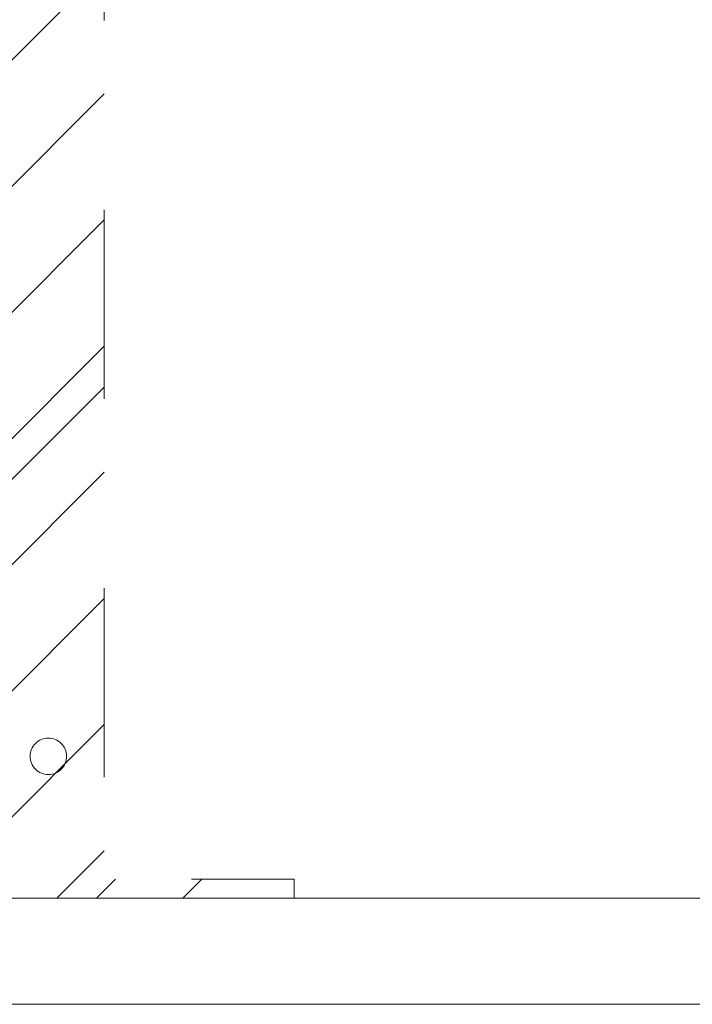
# Model space of a CAD drawing. Header units: inches. Extents: x -416 to -272, y -73 to 47.
# Tile 16 of 206: x -404.2 to -399.46, y -24.69 to -17.75. Entities that reach past the tile are written whole.
import ezdxf

# ---------------------------------------------------------------- set-up
doc = ezdxf.new("R2010")
doc.units = ezdxf.units.IN
doc.header["$LTSCALE"] = 32
doc.header["$MEASUREMENT"] = 0
doc.linetypes.add('Dash Style-1', pattern=[0.083328, 0.041656, -0.041672])
for name, color, linetype, lineweight in [('DashLine', 7, 'Continuous', 13), ('DashLineFill', 7, 'Dash Style-1', 13), ('Drawing', 7, 'Continuous', 18), ('None', 7, 'Continuous', 18), ('SolidLine', 7, 'Continuous', 15), ('Wood_1-H', 7, 'Continuous', 13)]:
    doc.layers.add(name, color=color, linetype=linetype, lineweight=lineweight)

# ---------------------------------------------------------------- blocks, each defined once
blk = doc.blocks.new('1BRPX8-Util_Bkt_Lg-F (2D)')
at = {"layer": 'DashLineFill', "linetype": 'Continuous', "lineweight": 13}
h = blk.add_hatch(dxfattribs=at)
h.set_pattern_fill('Steel', color=253, style=0, pattern_type=2)
h.set_pattern_definition([(45, (0, 0), (-1.613, 1.9357), []), (45, (-1.0608, 1.0608), (-0.472346, 0.41676), [])])
edge = h.paths.add_edge_path()
edge.add_line((-4.4685, 7.5394), (-2.4213, 7.5394))
edge.add_line((-2.4213, 7.5394), (-2.4213, 7.9173))
edge.add_arc((-2.3031, 7.9173), 0.1181, 90, 180, ccw=False)
edge.add_line((-2.3031, 8.0354), (2.3031, 8.0354))
edge.add_arc((2.3031, 7.9173), 0.1181, 0, 90, ccw=False)
edge.add_line((2.4213, 7.9173), (2.4213, 7.5394))
edge.add_line((2.4213, 7.5394), (4.4685, 7.5394))
edge.add_line((4.4685, 7.5394), (4.4685, 7.4055))
edge.add_line((4.4685, 7.4055), (3.1299, 7.4055))
edge.add_line((3.1299, 7.4055), (3.1299, -2.0118))
edge.add_line((3.1299, -2.0118), (4.4685, -2.0118))
edge.add_line((4.4685, -2.0118), (4.4685, -2.1457))
edge.add_line((4.4685, -2.1457), (2.4213, -2.1457))
edge.add_line((2.4213, -2.1457), (2.4213, -2.5236))
edge.add_arc((2.3031, -2.5236), 0.1181, 270, 360, ccw=False)
edge.add_line((2.3031, -2.6417), (-2.3031, -2.6417))
edge.add_arc((-2.3031, -2.5236), 0.1181, 180, 270, ccw=False)
edge.add_line((-2.4213, -2.5236), (-2.4213, -2.1457))
edge.add_line((-2.4213, -2.1457), (-4.4685, -2.1457))
edge.add_line((-4.4685, -2.1457), (-4.4685, -2.0118))
edge.add_line((-4.4685, -2.0118), (-3.1299, -2.0118))
edge.add_line((-3.1299, -2.0118), (-3.1299, 7.4055))
edge.add_line((-3.1299, 7.4055), (-4.4685, 7.4055))
edge.add_line((-4.4685, 7.4055), (-4.4685, 7.5394))
at = {"layer": 'DashLineFill', "flags": 128}
blk.add_lwpolyline([(-4.4685, 7.5394), (-2.4213, 7.5394), (-2.4213, 7.9173, -0.414214), (-2.3031, 8.0354), (2.3031, 8.0354, -0.414214), (2.4213, 7.9173), (2.4213, 7.5394), (4.4685, 7.5394), (4.4685, 7.4055), (3.1299, 7.4055), (3.1299, -2.0118), (4.4685, -2.0118), (4.4685, -2.1457), (2.4213, -2.1457), (2.4213, -2.5236, -0.414214), (2.3031, -2.6417), (-2.3031, -2.6417, -0.414214), (-2.4213, -2.5236), (-2.4213, -2.1457), (-4.4685, -2.1457), (-4.4685, -2.0118), (-3.1299, -2.0118), (-3.1299, 7.4055), (-4.4685, 7.4055)], format="xyb", close=True, dxfattribs=at)
at = {"layer": 'SolidLine', "flags": 128}
blk.add_lwpolyline([(2.7362, -1.0172), (2.7488, -1.0178), (2.7613, -1.0196), (2.7735, -1.0227), (2.7854, -1.027), (2.7968, -1.0323), (2.8076, -1.0388), (2.8177, -1.0463), (2.8271, -1.0548), (2.8356, -1.0641), (2.8431, -1.0743), (2.8495, -1.0851), (2.8549, -1.0965), (2.8592, -1.1084), (2.8623, -1.1206), (2.8641, -1.1331), (2.8647, -1.1457), (2.8641, -1.1583), (2.8623, -1.1707), (2.8592, -1.183), (2.8549, -1.1948), (2.8495, -1.2062), (2.8431, -1.2171), (2.8356, -1.2272), (2.8271, -1.2365), (2.8177, -1.245), (2.8076, -1.2525), (2.7968, -1.259), (2.7854, -1.2644), (2.7735, -1.2686), (2.7613, -1.2717), (2.7488, -1.2736), (2.7362, -1.2742), (2.7236, -1.2736), (2.7112, -1.2717), (2.6989, -1.2686), (2.687, -1.2644), (2.6756, -1.259), (2.6648, -1.2525), (2.6547, -1.245), (2.6454, -1.2365), (2.6369, -1.2272), (2.6294, -1.2171), (2.6229, -1.2062), (2.6175, -1.1948), (2.6133, -1.183), (2.6102, -1.1707), (2.6083, -1.1583), (2.6077, -1.1457), (2.6083, -1.1331), (2.6102, -1.1206), (2.6133, -1.1084), (2.6175, -1.0965), (2.6229, -1.0851), (2.6294, -1.0743), (2.6369, -1.0641), (2.6454, -1.0548), (2.6547, -1.0463), (2.6648, -1.0388), (2.6756, -1.0323), (2.687, -1.027), (2.6989, -1.0227), (2.7112, -1.0196), (2.7236, -1.0178)], close=True, dxfattribs=at)
blk = doc.blocks.new('Group-84')
at = {"layer": 'DashLine', "flags": 128}
blk.add_lwpolyline([(0.7874, -10.4528), (17.687, -10.4528), (17.687, -11.2008), (0.7874, -11.2008)], close=True, dxfattribs=at)
at = {"layer": 'SolidLine', "flags": 128}
blk.add_lwpolyline([(0.7874, -0.7677), (71.2598, -0.7677), (71.2598, -11.2008), (0.7874, -11.2008)], close=True, dxfattribs=at)
at = {"layer": 'Wood_1-H', "color": 7}
blk.add_blockref('1BRPX8-Util_Bkt_Lg-F (2D)', (9.0551, -8.3071), dxfattribs=at)
blk = doc.blocks.new('Group-86')
at = {"layer": 'None'}
blk.add_blockref('Group-84', (0, 0), dxfattribs=at)
blk = doc.blocks.new('SL Credenza Desk (2D)-1')
at = {"layer": 'None'}
blk.add_blockref('Group-86', (0, 0), dxfattribs=at)
at = {"layer": 'Drawing', "color": 0, "flags": 1}
for tag in ['Tag', 'Catalog', 'Option1', 'Option2', 'Option3', 'Option4', 'Option5', 'Option6', 'Option7', 'Option8', 'Option9', 'Option10', 'Option11', 'Option12', 'Custom', 'FinishGroup', 'Discount', 'Item2', 'Item3', 'Item6', 'Item8', 'Item9', 'Item10', 'Item12', 'Item13', 'Item16', 'Item18', 'Item19', 'Item20', 'Item21', 'Item22', 'Item23', 'Item24', 'Item25', 'Item1', 'Item4', 'Item5', 'Item7', 'Item11', 'Item14', 'Item15', 'Item17']:
    blk.add_attdef(tag, (-56.2887, -28.999), '', height=0.00709, dxfattribs=at)
blk = doc.blocks.new('Group-87')
at = {"layer": 'Drawing'}
blk.add_blockref('SL Credenza Desk (2D)-1', (-56.3281, 1.4853), dxfattribs=at)
at = {"layer": 'Drawing', "color": 0, "flags": 1}
for tag in ['Tag', 'Catalog', 'Option1', 'Option2', 'Option3', 'Option4', 'Option5', 'Option6', 'Option7', 'Option8', 'Option9', 'Option10', 'Option11', 'Option12', 'Custom', 'FinishGroup', 'Discount', 'Item2', 'Item3', 'Item6', 'Item8', 'Item9', 'Item10', 'Item12', 'Item13', 'Item16', 'Item18', 'Item19', 'Item20', 'Item21', 'Item22', 'Item23', 'Item24', 'Item25', 'Item1', 'Item4', 'Item5', 'Item7', 'Item11', 'Item14', 'Item15', 'Item17']:
    blk.add_attdef(tag, (-56.2887, -28.999), '', height=0.00709, dxfattribs=at)

msp = doc.modelspace()

# ---------------------------------------------------------------- block references
at = {"layer": 'Drawing', "color": 7}
msp.add_blockref('Group-87', (-359.4593, -14.9775), dxfattribs=at)

doc.saveas('drawing.dxf')
